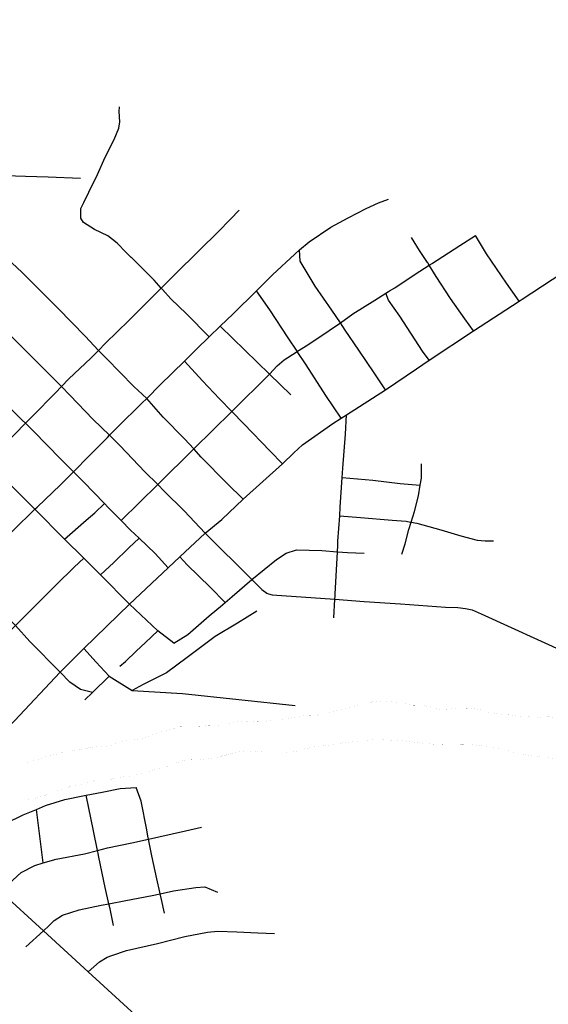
# Model space of a CAD drawing. Header units: feet. Extents: x 2045852 to 2423567, y 671180 to 1091522.
# Tile 82 of 101: x 2254441 to 2258205, y 918346 to 925360. Entities that reach past the tile are written whole.
import ezdxf

# ---------------------------------------------------------------- set-up
doc = ezdxf.new("R2010")
doc.units = ezdxf.units.FT
doc.header["$MEASUREMENT"] = 0
doc.linetypes.add('stream', pattern=[1.4, 0.7, -0.1, 0.1, -0.1, 0.1, -0.1, 0.1, -0.1])
for name, color, linetype in [('GM_X_City_Street', 7, 'Continuous'), ('GM_X_Major_River', 5, 'stream'), ('GM_X_State_Route', 1, 'Continuous')]:
    doc.layers.add(name, color=color, linetype=linetype)

msp = doc.modelspace()

# ---------------------------------------------------------------- linework, layer by layer
at = {"layer": 'GM_X_City_Street', "flags": 128}
for points in [[(2254549.7, 921874.4), (2254362.2, 922061), (2254211.9, 922213), (2253953.8, 922474), (2253885.8, 922539.9), (2253622, 922795.5), (2253582.7, 922832.2), (2253580.5, 922835.5), (2253537.9, 922899.2), (2253507.7, 923019.6), (2253382.1, 923248.8), (2253148.4, 923700.5), (2253028.7, 923949.9), (2252948.9, 924115.3), (2252941, 924131), (2252840.5, 924332.6), (2252738.1, 924547.9), (2252735.5, 924553.2), (2252611.3, 924803), (2252537.4, 924974.6), (2252428.3, 925201), (2252345.8, 925360.3)], [(2254896.9, 924058.2), (2254897.3, 924059.1), (2254932.4, 924131), (2254994.4, 924258.2), (2255050.5, 924381.2), (2255112.5, 924506.4), (2255147.3, 924587), (2255154.6, 924633.2), (2255149.4, 924707.2), (2255150.9, 924739.3)], [(2253148.4, 923700.5), (2253340.8, 923788.2), (2253418, 923835.4), (2253438.8, 923915.8), (2253497.5, 924127.1), (2253563.9, 924226.2), (2253597.8, 924241.9), (2253649.3, 924265.6), (2253819, 924272.2), (2254197, 924256), (2254481, 924246.3), (2254643, 924240.8), (2254873, 924230.3)], [(2256400, 923691.1), (2256402.2, 923693.2), (2256432.3, 923721.3), (2256502.8, 923778.5), (2256657, 923883), (2256779.9, 923949), (2256908.8, 924015.1), (2256996.2, 924054.5), (2257067.7, 924081.6)], [(2255236.4, 923665.2), (2255235.7, 923665.9), (2255198.8, 923702.5), (2255133.9, 923767.6), (2255069.1, 923820.7), (2254974.5, 923865.3), (2254895.8, 923916.2), (2254875.3, 923945.9), (2254876.3, 924016), (2254896.9, 924058.2)], [(2255448.1, 923446.9), (2255449.4, 923448.2), (2255541.1, 923539.5), (2255720.2, 923718.5), (2255854.1, 923848.7), (2255942.7, 923940.2), (2256003.6, 924003.2)], [(2257346.6, 923628.7), (2257346.1, 923629.5), (2257331.5, 923652.8), (2257288.5, 923716.3), (2257231.1, 923807.6)], [(2257380.6, 923625.1), (2257414.2, 923646.2), (2257574.4, 923750.8), (2257687.3, 923822.7)], [(2257997.4, 923355.3), (2257908.3, 923483.2), (2257765.1, 923691.4), (2257687.3, 923822.7)], [(2257045.1, 922724.3), (2256965.5, 922845.7), (2256855, 923006.3), (2256758.8, 923149.1), (2256724.3, 923201.5), (2256664.6, 923292), (2256546, 923462.5), (2256439.3, 923641.2), (2256432.3, 923721.3)], [(2258019.6, 923369.8), (2258377.3, 923603.9), (2258595.4, 923750.5)], [(2255457.6, 923439.1), (2255449.4, 923448.2), (2255397.7, 923505.2), (2255298.3, 923603.8), (2255236.4, 923665.2)], [(2255766.6, 923077.9), (2255773.4, 923084.6), (2255789.5, 923100.1), (2255869.6, 923177.3), (2255961, 923265.5), (2256126.2, 923429), (2256240.6, 923542.2), (2256400, 923691.1)], [(2255345.1, 922662.4), (2255253.5, 922747.9), (2255058.5, 922947.2), (2255003, 923004.7), (2254906.2, 923105.1), (2254715.3, 923302.5), (2254599.6, 923418.9), (2254457.6, 923558.9), (2254384.6, 923627.9)], [(2257073.8, 923427.7), (2257111.4, 923451.3), (2257257.8, 923547.7), (2257357.8, 923610.7), (2257378.4, 923623.7), (2257380.6, 923625.1)], [(2257673.6, 923143.1), (2257612, 923230.2), (2257509.8, 923375), (2257407.4, 923531.7), (2257357.8, 923610.7), (2257346.6, 923628.7)], [(2255001.9, 923003.5), (2255003, 923004.7), (2255052.9, 923055.3), (2255218.3, 923218), (2255383.6, 923382.8), (2255448.1, 923446.9)], [(2255789.5, 923100.1), (2255629.3, 923264.4), (2255517.7, 923372.9), (2255457.7, 923439), (2255457.6, 923439.1)], [(2255762.3, 921701.6), (2255612.8, 921862), (2255470.8, 922002.1), (2255423.4, 922049.5), (2255332.8, 922140.2), (2255156, 922325.7), (2255080.1, 922399.6), (2254963.3, 922513.1), (2254798.7, 922686.8), (2254739.5, 922746.6), (2254636.3, 922850.6), (2254423.2, 923063.6), (2254269, 923213.5), (2254122.9, 923369.6)], [(2256416.8, 922999), (2256353.5, 923094.9), (2256222.4, 923293.3), (2256126.2, 923429)], [(2256420.3, 922998.9), (2256492, 923045.3), (2256644.4, 923145.7), (2256724.3, 923201.5), (2256814.4, 923264.5), (2256970.8, 923363), (2257047.8, 923411.4), (2257067.4, 923423.7), (2257073.8, 923427.7)], [(2257356.3, 922934.1), (2257309.3, 922999.2), (2257147.5, 923247.2), (2257067.8, 923362.2), (2257047.8, 923411.4)], [(2257265.7, 922873.1), (2257356.3, 922934.1), (2257673.6, 923143.1), (2257997.4, 923355.3), (2258019.6, 923369.8)], [(2256371.6, 922686.9), (2256219.1, 922835.4), (2255869.6, 923177.3)], [(2255065.7, 922385.2), (2255080.1, 922399.6), (2255138, 922457.7), (2255311.3, 922628.6), (2255345.1, 922662.4), (2255441.2, 922758.8), (2255613.3, 922928), (2255724.7, 923037.5), (2255766.6, 923077.9)], [(2254728.4, 920713.2), (2254512, 920929.8), (2254410.2, 921043.8), (2254122.1, 921330.4), (2254060.6, 921393), (2253902.8, 921553.4), (2253724.5, 921733.8), (2253606.4, 921853.3), (2253402.1, 922061.1), (2253301.8, 922163.1), (2253103.2, 922364.1), (2252956.7, 922512.3), (2252800.9, 922666.7), (2252717.6, 922750.8), (2252544.2, 922925.9), (2252505.9, 922963.9)], [(2252691.7, 920718.7), (2252832.5, 920841.9), (2252995.9, 921004.7), (2253051.4, 921062), (2253127.7, 921140.9), (2253322.7, 921326.2), (2253387.1, 921390.1), (2253653.3, 921661.8), (2253724.5, 921733.8), (2253834.4, 921844.8), (2254035.2, 922040.2), (2254060.4, 922064.8), (2254211.9, 922213), (2254330.6, 922329.1), (2254481.6, 922485.2), (2254531.2, 922536.5), (2254696.6, 922701.3), (2254739.5, 922746.6), (2254791, 922800.9), (2254948.6, 922949.5), (2255000.7, 923002.4), (2255001.9, 923003.5)], [(2255423.4, 922049.5), (2255680, 922302.9), (2255950.7, 922570.3), (2256219.1, 922835.4), (2256274.5, 922893.7), (2256323.8, 922936.5), (2256410.1, 922992.3), (2256417.9, 922997.3), (2256420.3, 922998.9)], [(2256730.1, 922521.8), (2256621.8, 922684.2), (2256480.4, 922902.4), (2256417.9, 922997.3), (2256416.8, 922999)], [(2256311.7, 922196.6), (2256225.6, 922287.4), (2256036.6, 922480.9), (2255950.7, 922570.3), (2255863.8, 922660.6), (2255741.9, 922787), (2255613.3, 922928)], [(2255762.3, 921701.6), (2255879.8, 921799.8), (2256033.4, 921945.6), (2256311.7, 922196.6), (2256393, 922275.1), (2256454, 922331.4), (2256669.8, 922484.4), (2256730.1, 922521.8), (2256768.9, 922545.8), (2257045.1, 922724.3), (2257265.7, 922873.1)], [(2254458.4, 922508.3), (2254344.1, 922621.8), (2254158.8, 922807.1), (2254151.5, 922814.4), (2254125.6, 922840.3)], [(2256033.4, 921945.6), (2255917.6, 922057), (2255732.9, 922244.5), (2255680, 922302.9), (2255615, 922374.9), (2255462.7, 922528.7), (2255345.1, 922662.4)], [(2256705.9, 921616.6), (2256707.5, 921645.5), (2256719.7, 921826.6), (2256723.8, 921888.2), (2256737.5, 922099.6), (2256741.7, 922165), (2256762, 922407.8), (2256768.9, 922545.8)], [(2255498.8, 921455.1), (2255405.7, 921558.4), (2255291.1, 921665.9), (2255229.2, 921724), (2255162.7, 921792), (2255070.9, 921885.8), (2255044.7, 921913), (2254896.2, 922067.4), (2254822.9, 922140.4), (2254733.8, 922229.1), (2254536.9, 922430.4), (2254481.6, 922485.2), (2254481.3, 922485.6), (2254458.4, 922508.3)], [(2254549.7, 921874.4), (2254564.8, 921888.8), (2254730.6, 922046.8), (2254822.9, 922140.4), (2254935.3, 922254.3), (2255065.7, 922385.2)], [(2257293.9, 922043.9), (2257303, 922093.4), (2257303.4, 922197.6)], [(2256737.5, 922099.6), (2256955, 922080.1), (2257149.5, 922057), (2257293.9, 922043.9)], [(2255162.7, 921792), (2255423.4, 922049.5)], [(2257162.8, 921552.2), (2257186, 921626.7), (2257212.4, 921729.3), (2257228.8, 921781.2), (2257252.5, 921856.2), (2257280.9, 921968.8), (2257293.9, 922043.9)], [(2254759.7, 921659.8), (2254914.4, 921795.5), (2254975.5, 921848.3), (2255044.7, 921913)], [(2253257.4, 920572.2), (2253261.1, 920575.8), (2253368.6, 920679.9), (2253401.1, 920713.5), (2253480.8, 920795.8), (2253640.2, 920952.5), (2253724.9, 921044.2), (2253764.1, 921086.6), (2253972.5, 921306.3), (2254060.6, 921393), (2254159.9, 921490.8), (2254395.4, 921722.6), (2254549.7, 921874.4)], [(2255223.2, 921196.8), (2255016.9, 921405.1), (2254896.5, 921524.4), (2254759.7, 921659.8), (2254549.7, 921874.4)], [(2256719.7, 921826.6), (2256869, 921814.3), (2257093.4, 921795.6), (2257193.6, 921787.1), (2257224, 921782), (2257225, 921781.8)], [(2257225, 921781.8), (2257228.8, 921781.2), (2257269.8, 921774.3), (2257440.6, 921726.8), (2257583.3, 921682.9), (2257697.8, 921652.5), (2257755.9, 921647.4), (2257815.9, 921648.3)], [(2255016.9, 921405.1), (2255110.9, 921493.8), (2255219.2, 921597.6), (2255291.1, 921665.9)], [(2256686.4, 921255), (2256687.2, 921268.5), (2256703.4, 921570.3), (2256705.8, 921614.5), (2256705.9, 921616.6)], [(2255887, 921194.7), (2255904.1, 921209.3), (2255953.1, 921251.3), (2256093.4, 921372.4), (2256269.3, 921514.6), (2256338.6, 921559.7), (2256412.3, 921584.9), (2256592.4, 921579.6), (2256703.4, 921570.3), (2256774.7, 921564.4), (2256893.4, 921561.1)], [(2253739.3, 920373.5), (2254062.3, 920704), (2254410.2, 921043.8), (2254701.6, 921335.3), (2254829.6, 921461.5), (2254896.5, 921524.4)], [(2255904.1, 921209.3), (2255796.1, 921317), (2255633.6, 921476.9), (2255582.3, 921533.2)], [(2255538, 920918.2), (2255424.2, 921006.4), (2255223.2, 921196.8)], [(2255538, 920918.2), (2255639.1, 920980), (2255791.2, 921112.6), (2255885.3, 921193.2), (2255887, 921194.7)], [(2256677.7, 921100), (2256685.1, 921231.6), (2256686.4, 921255)], [(2256129.8, 921146.8), (2255991, 921062.6), (2255832.4, 920966), (2255634.5, 920816.7), (2255486, 920708.2), (2255321.2, 920623.6), (2255241.7, 920582.3)], [(2255154.3, 920756.2), (2255193.8, 920788.9), (2255270.7, 920862.2), (2255335.8, 920923.3), (2255424.2, 921006.4)], [(2254898, 920881), (2254986.4, 920784.7), (2255077.3, 920682.9), (2255241.7, 920582.3)], [(2254959.1, 920566.9), (2254872.7, 920589.6), (2254797.9, 920640.5), (2254728.4, 920713.2)], [(2254903.8, 920515.9), (2254959.1, 920566.9), (2255077.3, 920682.9)], [(2255241.7, 920582.3), (2255600.9, 920561.3), (2256403.3, 920475.7)], [(2254024.2, 919408.2), (2254109.2, 919471.8), (2254231.8, 919567.9), (2254344.8, 919637.7), (2254466, 919695.7), (2254559.5, 919734.8), (2254625.1, 919762.2), (2254762.4, 919806.4), (2254890.1, 919830.4), (2254913.7, 919835.2), (2255027.8, 919858.6), (2255155.4, 919884.6), (2255269.4, 919890.3)], [(2255354.4, 919544.4), (2255346, 919588.9), (2255304.9, 919792.7), (2255269.4, 919890.3)], [(2254999, 919422.9), (2254995.1, 919442), (2254965.9, 919583.1), (2254913.7, 919835.2)], [(2254608.2, 919353.5), (2254559.5, 919734.8)], [(2254304.3, 919151.1), (2254452.2, 919284.7), (2254549.4, 919336.3), (2254608.2, 919353.5), (2254700.8, 919380.7), (2254902.4, 919417.8), (2254995.1, 919442), (2255065.8, 919460.4), (2255239.3, 919497.1), (2255358.3, 919523.6), (2255432.7, 919540.1), (2255622.2, 919583.1), (2255735.8, 919608.9)], [(2255439.5, 919145.4), (2255417.2, 919241.3), (2255380.7, 919405.1), (2255358.3, 919523.6), (2255354.4, 919544.2), (2255354.4, 919544.4)], [(2255076.2, 919062.6), (2255076, 919063.3), (2255050, 919179.6), (2255004.7, 919395.3), (2254999.3, 919421.4), (2254999, 919422.9)], [(2254646.1, 918903.7), (2254687.4, 918943.6), (2254744.9, 918982.6), (2254864.4, 919018.5), (2255019.9, 919052.9), (2255076, 919063.3), (2255197.5, 919085.7), (2255385, 919120.6), (2255442.2, 919133.6), (2255536.6, 919155), (2255696.3, 919179.5), (2255758.2, 919184.4), (2255848.9, 919145.7)], [(2255471, 918995.7), (2255451.5, 919093.6), (2255442.2, 919133.6), (2255439.7, 919144.5), (2255439.5, 919145.4)], [(2255108.1, 918908), (2255084.4, 919025.9), (2255076.2, 919062.6)], [(2254484.2, 918756.2), (2254610.9, 918869.7), (2254646.1, 918903.7)], [(2255095.8, 918693.7), (2255096.7, 918694), (2255200.9, 918729.1), (2255422.2, 918778.5), (2255617.5, 918829.6), (2255777.1, 918860.1), (2255851.1, 918867.2), (2255987.2, 918863.3), (2256137.4, 918855.6), (2256255.5, 918851.3)], [(2254928, 918578.7), (2255008, 918648), (2255063.5, 918682.9), (2255095.8, 918693.7)]]:
    msp.add_lwpolyline(points, dxfattribs=at)
at = {"layer": 'GM_X_Major_River', "ltscale": 0.333, "const_width": 0.18, "flags": 128}
for points in [[(2261479, 919679.1), (2261410.8, 919693.9), (2261344.6, 919712.7), (2261278.6, 919719.5), (2261210.5, 919734.3), (2261142.5, 919741.1), (2261082.5, 919750), (2261032.4, 919757.1), (2260956.4, 919765.8), (2260894.2, 919786.7), (2260828.1, 919797.5), (2260756.2, 919802.2), (2260694.3, 919803.1), (2260628.4, 919805.9), (2260562.3, 919816.7), (2260490.3, 919827.4), (2260424.4, 919826.3), (2260354.3, 919841), (2260298.1, 919856), (2260245.9, 919873.1), (2260191.7, 919892.1), (2260139.6, 919903.2), (2260071.3, 919928), (2259997, 919950.6), (2259922.6, 919979.3), (2259848.4, 920000), (2259786.1, 920024.9), (2259725.6, 920055.8), (2259663.3, 920080.7), (2259595.1, 920099.4), (2259526.8, 920122.2), (2259462.5, 920147.1), (2259396.1, 920177.9), (2259329.7, 920206.7), (2259275.4, 920231.8), (2259225.2, 920246.8), (2259175.1, 920255.9), (2259115.1, 920264.9), (2259058.8, 920285.9), (2258990.5, 920312.6), (2258928.3, 920327.5), (2258860.1, 920346.3), (2258786, 920359), (2258716, 920365.7), (2258666, 920372.8), (2258610, 920381.8), (2258559.9, 920388.9), (2258482.1, 920389.5), (2258408.2, 920390.2), (2258338.4, 920386.9), (2258282.5, 920387.9), (2258208.5, 920394.5), (2258136.7, 920391.2), (2258078.7, 920396.2), (2258008.8, 920398.9), (2257940.8, 920407.7), (2257872.9, 920410.5), (2257812.9, 920419.4), (2257762.7, 920432.5), (2257710.5, 920447.5), (2257638.5, 920456.3), (2257560.7, 920454.8), (2257498.9, 920449.7), (2257433.1, 920446.5), (2257362.9, 920467.3), (2257308.9, 920474.3), (2257241, 920475.1), (2257172.8, 920489.8), (2257102.7, 920502.6), (2257032.8, 920507.3), (2256959, 920502), (2256889.5, 920484.7), (2256821.9, 920469.5), (2256760.3, 920456.4), (2256688.8, 920437.1), (2256623.1, 920421.9), (2256555.6, 920404.6), (2256487.7, 920403.4), (2256418, 920398.1), (2256364.4, 920383.2), (2256296.6, 920375.9), (2256242.9, 920367), (2256179.1, 920361.8), (2256111.3, 920360.6), (2256059.3, 920363.6), (2255985.6, 920358.3), (2255918, 920343), (2255850.3, 920331.8), (2255784.4, 920332.6), (2255724.7, 920325.5), (2255581, 920322.9), (2255515.4, 920305.7), (2255455.8, 920292.7), (2255384.4, 920265.3), (2255315, 920240.1), (2255243.3, 920230.8), (2255181.6, 920219.7), (2255114.2, 920198.4), (2255042.6, 920179.1), (2254974.7, 920183.9), (2254964.8, 920179.7)], [(2255722.9, 920091.4), (2255739, 920085.7), (2255800.6, 920098.8), (2255852.3, 920107.8), (2255921.9, 920125), (2255997.4, 920146.4), (2256059.1, 920151.5), (2256127.1, 920146.8), (2256192.9, 920152), (2256257, 920139.1), (2256324.9, 920138.4), (2256400.6, 920145.7), (2256452.2, 920160.7), (2256525.7, 920182), (2256599.4, 920187.4), (2256673.1, 920196.7), (2256742.7, 920210), (2256798.5, 920215), (2256858.3, 920222), (2256932, 920229.4), (2256983.9, 920232.3), (2257049.8, 920229.5), (2257117.7, 920226.8), (2257183.7, 920221.9), (2257245.7, 920215.1), (2257311.7, 920206.3), (2257387.7, 920199.6), (2257459.6, 920196.9), (2257525.4, 920196.1), (2257589.3, 920197.3), (2257651.2, 920196.4), (2257719.2, 920189.6), (2257787.3, 920176.9), (2257853.3, 920168), (2257917.4, 920155.2), (2257989.7, 920132.5), (2258057.7, 920121.7), (2258123.7, 920114.9), (2258189.8, 920104.1), (2258261.8, 920097.4), (2258325.7, 920092.6), (2258391.8, 920083.8), (2258466, 920063.1), (2258534.2, 920044.3), (2258610.2, 920035.7), (2258682.2, 920029), (2258770.2, 920016.6), (2258824.2, 920011.5), (2258880.2, 920004.5), (2258934.2, 920001.5), (2258990.2, 919992.5), (2259058.3, 919983.8), (2259126.4, 919967), (2259194.7, 919944.2), (2259250.9, 919925.2), (2259313, 919914.3), (2259365, 919907.2), (2259423.3, 919886.3), (2259501.6, 919861.7), (2259557.9, 919836.7), (2259608.3, 919811.6), (2259680.8, 919774.9), (2259745.2, 919748), (2259803.5, 919723.1), (2259861.9, 919696.1), (2259934.2, 919667.4), (2260006.4, 919650.7), (2260076.6, 919632), (2260184.8, 919609.9), (2260240.9, 919594.9), (2260313.2, 919570.2), (2260377.5, 919549.3), (2260445.7, 919532.6), (2260519.9, 919513.9), (2260581.9, 919505), (2260649.8, 919500.2), (2260719.8, 919497.5), (2260783.7, 919492.6), (2260865.6, 919488.1), (2260941.4, 919491.4), (2261073.1, 919493.8), (2261125, 919492.7), (2261186.9, 919491.8), (2261258.8, 919493.1), (2261314.7, 919492.1), (2261384.5, 919493.3), (2261456.5, 919486.6), (2261528.5, 919477.9), (2261580.5, 919472.8), (2261630.5, 919465.7), (2261698.6, 919454.9), (2261750.5, 919451.9), (2261822.5, 919447.2), (2261894.2, 919456.4), (2261965.7, 919471.7), (2262029.4, 919480.8), (2262101.4, 919474.1), (2262173.6, 919459.4), (2262245.7, 919440.7), (2262297.8, 919431.6), (2262347.9, 919420.5)], [(2254964.8, 920179.7), (2254909.1, 920168.7), (2254837.4, 920157.4), (2254765.8, 920148.1), (2254698.3, 920126.8), (2254630.7, 920111.6), (2254561.3, 920086.3), (2254483.8, 920064.9), (2254420.3, 920043.8), (2254355, 920010.6), (2254293.7, 919979.5), (2254230.2, 919958.3), (2254173, 919921.2), (2254106.1, 919868), (2254035.3, 919808.7), (2253966.3, 919759.4), (2253905.4, 919708.3), (2253846.5, 919651.2), (2253785.7, 919592.1), (2253722.9, 919532.9), (2253648.2, 919467.6), (2253579.6, 919398.3), (2253511.1, 919323), (2253460.5, 919254.1), (2253427.5, 919201.5), (2253318, 919075.4), (2253277.1, 919016.7), (2253234.3, 918955.9)], [(2253384.6, 918812.6), (2253437.2, 918883.5), (2253485.8, 918956.4), (2253534.4, 919031.3), (2253583.2, 919092.2), (2253635.7, 919165.2), (2253694.5, 919228.3), (2253763.2, 919293.6), (2253833.8, 919360.9), (2253906.6, 919418.2), (2253975.4, 919479.5), (2254036.3, 919532.6), (2254089.5, 919569.6), (2254168.3, 919627.1), (2254227.6, 919660.2), (2254278.8, 919699.1), (2254342, 919736.2), (2254411.5, 919759.5), (2254492.6, 919801), (2254556.2, 919816.2), (2254619.7, 919835.3), (2254687.1, 919862.6), (2254756.5, 919883.8), (2254822, 919905), (2254873.8, 919912), (2254935.4, 919929.1), (2255006.9, 919946.4), (2255076.8, 919945.7), (2255144.3, 919962.9), (2255214.1, 919970.2), (2255283.7, 919985.4), (2255335.4, 919996.4), (2255391, 920013.4), (2255454.5, 920030.5), (2255522, 920051.8), (2255591.4, 920079), (2255661, 920090.3), (2255722.9, 920091.4)]]:
    msp.add_lwpolyline(points, dxfattribs=at)
at = {"layer": 'GM_X_State_Route', "flags": 128}
for points in [[(2253723.9, 919690), (2254075.5, 920034.4), (2254403.9, 920364.8), (2254728.4, 920713.2), (2254898, 920881), (2255223.2, 921196.8), (2255498.8, 921455.1), (2255582.3, 921533.2), (2255762.3, 921701.6)], [(2255762.3, 921701.6), (2256093.4, 921372.4), (2256165.7, 921300.5), (2256199.8, 921274.7), (2256212.8, 921270.9)], [(2256212.8, 921270.9), (2256239.8, 921262.9), (2256685.1, 921231.6), (2256894, 921216.9)], [(2256894, 921216.9), (2256894.7, 921216.8), (2257153.7, 921198.6), (2257472.2, 921176.2), (2257562.1, 921172.7), (2257616, 921165), (2257662, 921155.3), (2257726.1, 921127.6), (2258343.1, 920848.4), (2258391.2, 920827.8)], [(2255514.6, 918040.3), (2255514.6, 918040.3), (2254928, 918578.7), (2254610.9, 918869.7), (2254304.3, 919151.1), (2254234.3, 919215.4), (2254024.2, 919408.2), (2253723.9, 919690)]]:
    msp.add_lwpolyline(points, dxfattribs=at)

doc.saveas('drawing.dxf')
